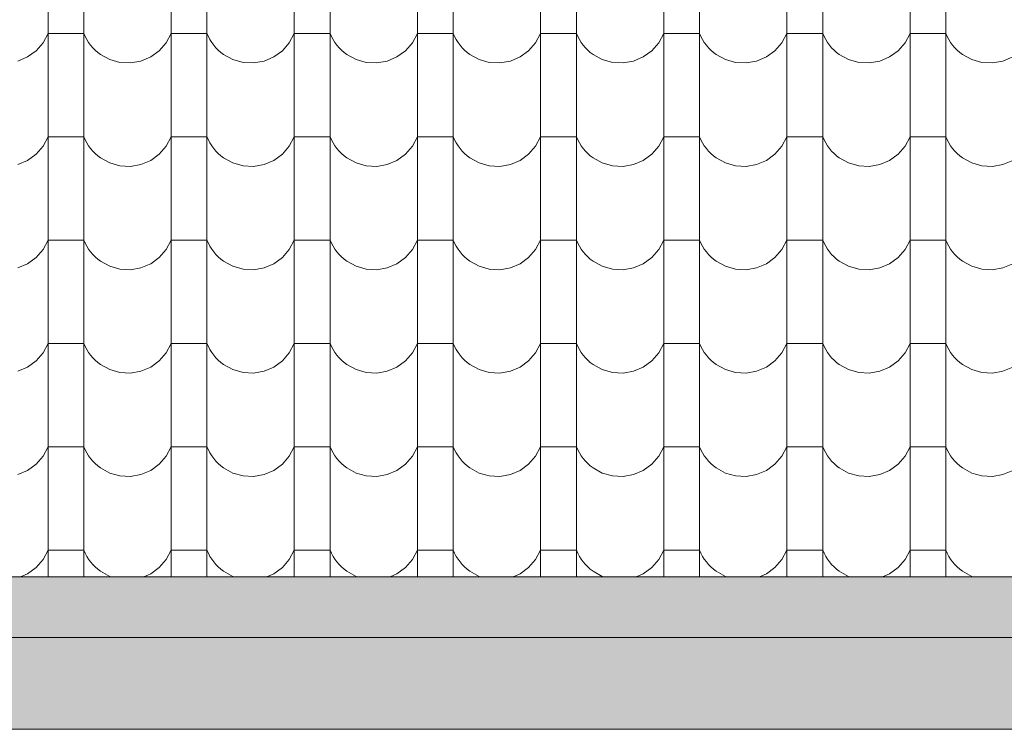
# Model space of a CAD drawing. Header units: millimetres. Extents: x -68772 to 137055, y -73300 to 19650.
# Tile 118 of 212: x 80357 to 82072, y -54217 to -52981. Entities that reach past the tile are written whole.
import ezdxf

# ---------------------------------------------------------------- set-up
doc = ezdxf.new("R2010")
doc.units = ezdxf.units.MM
doc.header["$MEASUREMENT"] = 0
for name, color, linetype, lineweight in [('Nowe_440-K Belki_Nr_pióra__1', 7, 'Continuous', 18), ('Nowe_810-G Ogólne_Nr_pióra__1', 7, 'Continuous', 18), ('Nowe_810-G Ogólne_Nr_pióra__26', 13, 'Continuous', 18)]:
    doc.layers.add(name, color=color, linetype=linetype, lineweight=lineweight)

# ---------------------------------------------------------------- blocks, each defined once
blk = doc.blocks.new('*X68')
at = {"layer": 'Nowe_810-G Ogólne_Nr_pióra__26', "color": 13, "linetype": 'Continuous', "lineweight": 18}
for p, q in [((80406.3, -52934.7), (80406.3, -53114.7)), ((80468.7, -52934.7), (80468.7, -53114.7)), ((80620.8, -52934.7), (80620.8, -53114.7)), ((80683.2, -52934.7), (80683.2, -53114.7)), ((80835.3, -52934.7), (80835.3, -53114.7)), ((80897.7, -52934.7), (80897.7, -53114.7)), ((81049.8, -52934.7), (81049.8, -53114.7)), ((81112.2, -52934.7), (81112.2, -53114.7)), ((81264.3, -52934.7), (81264.3, -53114.7)), ((81326.7, -52934.7), (81326.7, -53114.7)), ((81478.8, -52934.7), (81478.8, -53114.7)), ((81541.2, -52934.7), (81541.2, -53114.7)), ((81693.3, -52934.7), (81693.3, -53114.7)), ((81755.7, -52934.7), (81755.7, -53114.7)), ((81907.8, -52934.7), (81907.8, -53114.7)), ((81970.2, -52934.7), (81970.2, -53114.7)), ((80397.6, -53021.2), (80406.3, -53004.9)), ((80437.5, -53004.9), (80406.3, -53004.9)), ((80468.7, -53004.9), (80437.5, -53004.9)), ((80468.7, -53004.9), (80471.1, -53010.4)), ((80471.1, -53010.4), (80473.9, -53015.6)), ((80612.1, -53021.2), (80620.8, -53004.9)), ((80652, -53004.9), (80620.8, -53004.9)), ((80683.2, -53004.9), (80652, -53004.9)), ((80683.2, -53004.9), (80685.6, -53010.4)), ((80685.6, -53010.4), (80688.4, -53015.6)), ((80826.6, -53021.2), (80835.3, -53004.9)), ((80866.5, -53004.9), (80835.3, -53004.9)), ((80897.7, -53004.9), (80866.5, -53004.9)), ((80897.7, -53004.9), (80900.1, -53010.4)), ((80900.1, -53010.4), (80902.9, -53015.6)), ((81041.1, -53021.2), (81049.8, -53004.9)), ((81081, -53004.9), (81049.8, -53004.9)), ((81112.2, -53004.9), (81081, -53004.9)), ((81112.2, -53004.9), (81114.6, -53010.4)), ((81114.6, -53010.4), (81117.4, -53015.6)), ((81255.6, -53021.2), (81264.3, -53004.9)), ((81295.5, -53004.9), (81264.3, -53004.9)), ((81326.7, -53004.9), (81295.5, -53004.9)), ((81326.7, -53004.9), (81329.1, -53010.4)), ((81329.1, -53010.4), (81331.9, -53015.6)), ((81470.1, -53021.2), (81478.8, -53004.9)), ((81510, -53004.9), (81478.8, -53004.9)), ((81541.2, -53004.9), (81510, -53004.9)), ((81541.2, -53004.9), (81543.6, -53010.4)), ((81543.6, -53010.4), (81546.4, -53015.6)), ((81684.6, -53021.2), (81693.3, -53004.9)), ((81724.5, -53004.9), (81693.3, -53004.9)), ((81755.7, -53004.9), (81724.5, -53004.9)), ((81755.7, -53004.9), (81758.1, -53010.4)), ((81758.1, -53010.4), (81760.9, -53015.6)), ((81899.1, -53021.2), (81907.8, -53004.9)), ((81939, -53004.9), (81907.8, -53004.9)), ((81970.2, -53004.9), (81939, -53004.9)), ((81970.2, -53004.9), (81972.6, -53010.4)), ((81972.6, -53010.4), (81975.4, -53015.6)), ((80385.5, -53035.2), (80397.6, -53021.2)), ((80473.9, -53015.6), (80477, -53020.6)), ((80477, -53020.6), (80480.5, -53025.4)), ((80480.5, -53025.4), (80484.3, -53029.9)), ((80484.3, -53029.9), (80488.4, -53034.2)), ((80600, -53035.2), (80612.1, -53021.2)), ((80688.4, -53015.6), (80691.5, -53020.6)), ((80691.5, -53020.6), (80695, -53025.4)), ((80695, -53025.4), (80698.8, -53029.9)), ((80698.8, -53029.9), (80702.9, -53034.2)), ((80814.5, -53035.2), (80826.6, -53021.2)), ((80902.9, -53015.6), (80906, -53020.6)), ((80906, -53020.6), (80909.5, -53025.4)), ((80909.5, -53025.4), (80913.3, -53029.9)), ((80913.3, -53029.9), (80917.4, -53034.2)), ((81029, -53035.2), (81041.1, -53021.2)), ((81117.4, -53015.6), (81120.5, -53020.6)), ((81120.5, -53020.6), (81124, -53025.4)), ((81124, -53025.4), (81127.8, -53029.9)), ((81127.8, -53029.9), (81131.9, -53034.2)), ((81243.5, -53035.2), (81255.6, -53021.2)), ((81331.9, -53015.6), (81335, -53020.6)), ((81335, -53020.6), (81338.5, -53025.4)), ((81338.5, -53025.4), (81342.3, -53029.9)), ((81342.3, -53029.9), (81346.4, -53034.2)), ((81458, -53035.2), (81470.1, -53021.2)), ((81546.4, -53015.6), (81549.5, -53020.6)), ((81549.5, -53020.6), (81553, -53025.4)), ((81553, -53025.4), (81556.8, -53029.9)), ((81556.8, -53029.9), (81560.9, -53034.2)), ((81672.5, -53035.2), (81684.6, -53021.2)), ((81760.9, -53015.6), (81764, -53020.6)), ((81764, -53020.6), (81767.5, -53025.4)), ((81767.5, -53025.4), (81771.3, -53029.9)), ((81771.3, -53029.9), (81775.4, -53034.2)), ((81887, -53035.2), (81899.1, -53021.2)), ((81975.4, -53015.6), (81978.5, -53020.6)), ((81978.5, -53020.6), (81982, -53025.4)), ((81982, -53025.4), (81985.8, -53029.9)), ((81985.8, -53029.9), (81989.9, -53034.2)), ((80353.6, -53053.3), (80370.6, -53046)), ((80370.6, -53046), (80385.5, -53035.2)), ((80488.4, -53034.2), (80492.9, -53038.1)), ((80492.9, -53038.1), (80497.6, -53041.7)), ((80497.6, -53041.7), (80513.8, -53050.6)), ((80568.1, -53053.3), (80585.1, -53046)), ((80585.1, -53046), (80600, -53035.2)), ((80702.9, -53034.2), (80707.4, -53038.1)), ((80707.4, -53038.1), (80712.1, -53041.7)), ((80712.1, -53041.7), (80728.3, -53050.6)), ((80782.6, -53053.3), (80799.6, -53046)), ((80799.6, -53046), (80814.5, -53035.2)), ((80917.4, -53034.2), (80921.9, -53038.1)), ((80921.9, -53038.1), (80926.6, -53041.7)), ((80926.6, -53041.7), (80942.8, -53050.6)), ((80997.1, -53053.3), (81014.1, -53046)), ((81014.1, -53046), (81029, -53035.2)), ((81131.9, -53034.2), (81136.4, -53038.1)), ((81136.4, -53038.1), (81141.1, -53041.7)), ((81141.1, -53041.7), (81157.3, -53050.6)), ((81211.6, -53053.3), (81228.6, -53046)), ((81228.6, -53046), (81243.5, -53035.2)), ((81346.4, -53034.2), (81350.9, -53038.1)), ((81350.9, -53038.1), (81355.6, -53041.7)), ((81355.6, -53041.7), (81371.8, -53050.6)), ((81426.1, -53053.3), (81443.1, -53046)), ((81443.1, -53046), (81458, -53035.2)), ((81560.9, -53034.2), (81565.4, -53038.1)), ((81565.4, -53038.1), (81570.1, -53041.7)), ((81570.1, -53041.7), (81586.3, -53050.6)), ((81640.6, -53053.3), (81657.6, -53046)), ((81657.6, -53046), (81672.5, -53035.2)), ((81775.4, -53034.2), (81779.9, -53038.1)), ((81779.9, -53038.1), (81784.6, -53041.7)), ((81784.6, -53041.7), (81800.8, -53050.6)), ((81855.1, -53053.3), (81872.1, -53046)), ((81872.1, -53046), (81887, -53035.2)), ((81989.9, -53034.2), (81994.4, -53038.1)), ((81994.4, -53038.1), (81999.1, -53041.7)), ((81999.1, -53041.7), (82015.3, -53050.6)), ((82069.6, -53053.3), (82086.6, -53046)), ((80513.8, -53050.6), (80531.5, -53055.6)), ((80531.5, -53055.6), (80549.9, -53056.5)), ((80549.9, -53056.5), (80568.1, -53053.3)), ((80728.3, -53050.6), (80746, -53055.6)), ((80746, -53055.6), (80764.4, -53056.5)), ((80764.4, -53056.5), (80782.6, -53053.3)), ((80942.8, -53050.6), (80960.5, -53055.6)), ((80960.5, -53055.6), (80978.9, -53056.5)), ((80978.9, -53056.5), (80997.1, -53053.3)), ((81157.3, -53050.6), (81175, -53055.6)), ((81175, -53055.6), (81193.4, -53056.5)), ((81193.4, -53056.5), (81211.6, -53053.3)), ((81371.8, -53050.6), (81389.5, -53055.6)), ((81389.5, -53055.6), (81407.9, -53056.5)), ((81407.9, -53056.5), (81426.1, -53053.3)), ((81586.3, -53050.6), (81604, -53055.6)), ((81604, -53055.6), (81622.4, -53056.5)), ((81622.4, -53056.5), (81640.6, -53053.3)), ((81800.8, -53050.6), (81818.5, -53055.6)), ((81818.5, -53055.6), (81836.9, -53056.5)), ((81836.9, -53056.5), (81855.1, -53053.3)), ((82015.3, -53050.6), (82033, -53055.6)), ((82033, -53055.6), (82051.4, -53056.5)), ((82051.4, -53056.5), (82069.6, -53053.3)), ((80406.3, -53114.7), (80406.3, -53294.8)), ((80468.7, -53114.7), (80468.7, -53294.8)), ((80620.8, -53114.7), (80620.8, -53294.8)), ((80683.2, -53114.7), (80683.2, -53294.8)), ((80835.3, -53114.7), (80835.3, -53294.8)), ((80897.7, -53114.7), (80897.7, -53294.8)), ((81049.8, -53114.7), (81049.8, -53294.8)), ((81112.2, -53114.7), (81112.2, -53294.8)), ((81264.3, -53114.7), (81264.3, -53294.8)), ((81326.7, -53114.7), (81326.7, -53294.8)), ((81478.8, -53114.7), (81478.8, -53294.8)), ((81541.2, -53114.7), (81541.2, -53294.8)), ((81693.3, -53114.7), (81693.3, -53294.8)), ((81755.7, -53114.7), (81755.7, -53294.8)), ((81907.8, -53114.7), (81907.8, -53294.8)), ((81970.2, -53114.7), (81970.2, -53294.8)), ((80385.5, -53215.2), (80397.6, -53201.3)), ((80397.6, -53201.3), (80406.3, -53185)), ((80437.5, -53185), (80406.3, -53185)), ((80468.7, -53185), (80437.5, -53185)), ((80468.7, -53185), (80471.1, -53190.4)), ((80471.1, -53190.4), (80473.9, -53195.7)), ((80473.9, -53195.7), (80477, -53200.7)), ((80477, -53200.7), (80480.5, -53205.5)), ((80600, -53215.2), (80612.1, -53201.3)), ((80612.1, -53201.3), (80620.8, -53185)), ((80652, -53185), (80620.8, -53185)), ((80683.2, -53185), (80652, -53185)), ((80683.2, -53185), (80685.6, -53190.4)), ((80685.6, -53190.4), (80688.4, -53195.7)), ((80688.4, -53195.7), (80691.5, -53200.7)), ((80691.5, -53200.7), (80695, -53205.5)), ((80814.5, -53215.2), (80826.6, -53201.3)), ((80826.6, -53201.3), (80835.3, -53185)), ((80866.5, -53185), (80835.3, -53185)), ((80897.7, -53185), (80866.5, -53185)), ((80897.7, -53185), (80900.1, -53190.4)), ((80900.1, -53190.4), (80902.9, -53195.7)), ((80902.9, -53195.7), (80906, -53200.7)), ((80906, -53200.7), (80909.5, -53205.5)), ((81029, -53215.2), (81041.1, -53201.3)), ((81041.1, -53201.3), (81049.8, -53185)), ((81081, -53185), (81049.8, -53185)), ((81112.2, -53185), (81081, -53185)), ((81112.2, -53185), (81114.6, -53190.4)), ((81114.6, -53190.4), (81117.4, -53195.7)), ((81117.4, -53195.7), (81120.5, -53200.7)), ((81120.5, -53200.7), (81124, -53205.5)), ((81243.5, -53215.2), (81255.6, -53201.3)), ((81255.6, -53201.3), (81264.3, -53185)), ((81295.5, -53185), (81264.3, -53185)), ((81326.7, -53185), (81295.5, -53185)), ((81326.7, -53185), (81329.1, -53190.4)), ((81329.1, -53190.4), (81331.9, -53195.7)), ((81331.9, -53195.7), (81335, -53200.7)), ((81335, -53200.7), (81338.5, -53205.5)), ((81458, -53215.2), (81470.1, -53201.3)), ((81470.1, -53201.3), (81478.8, -53185)), ((81510, -53185), (81478.8, -53185)), ((81541.2, -53185), (81510, -53185)), ((81541.2, -53185), (81543.6, -53190.4)), ((81543.6, -53190.4), (81546.4, -53195.7)), ((81546.4, -53195.7), (81549.5, -53200.7)), ((81549.5, -53200.7), (81553, -53205.5)), ((81672.5, -53215.2), (81684.6, -53201.3)), ((81684.6, -53201.3), (81693.3, -53185)), ((81724.5, -53185), (81693.3, -53185)), ((81755.7, -53185), (81724.5, -53185)), ((81755.7, -53185), (81758.1, -53190.4)), ((81758.1, -53190.4), (81760.9, -53195.7)), ((81760.9, -53195.7), (81764, -53200.7)), ((81764, -53200.7), (81767.5, -53205.5)), ((81887, -53215.2), (81899.1, -53201.3)), ((81899.1, -53201.3), (81907.8, -53185)), ((81939, -53185), (81907.8, -53185)), ((81970.2, -53185), (81939, -53185)), ((81970.2, -53185), (81972.6, -53190.4)), ((81972.6, -53190.4), (81975.4, -53195.7)), ((81975.4, -53195.7), (81978.5, -53200.7)), ((81978.5, -53200.7), (81982, -53205.5)), ((80370.6, -53226.1), (80385.5, -53215.2)), ((80480.5, -53205.5), (80484.3, -53210)), ((80484.3, -53210), (80488.4, -53214.2)), ((80488.4, -53214.2), (80492.9, -53218.1)), ((80492.9, -53218.1), (80497.6, -53221.7)), ((80585.1, -53226.1), (80600, -53215.2)), ((80695, -53205.5), (80698.8, -53210)), ((80698.8, -53210), (80702.9, -53214.2)), ((80702.9, -53214.2), (80707.4, -53218.1)), ((80707.4, -53218.1), (80712.1, -53221.7)), ((80799.6, -53226.1), (80814.5, -53215.2)), ((80909.5, -53205.5), (80913.3, -53210)), ((80913.3, -53210), (80917.4, -53214.2)), ((80917.4, -53214.2), (80921.9, -53218.1)), ((80921.9, -53218.1), (80926.6, -53221.7)), ((81014.1, -53226.1), (81029, -53215.2)), ((81124, -53205.5), (81127.8, -53210)), ((81127.8, -53210), (81131.9, -53214.2)), ((81131.9, -53214.2), (81136.4, -53218.1)), ((81136.4, -53218.1), (81141.1, -53221.7)), ((81228.6, -53226.1), (81243.5, -53215.2)), ((81338.5, -53205.5), (81342.3, -53210)), ((81342.3, -53210), (81346.4, -53214.2)), ((81346.4, -53214.2), (81350.9, -53218.1)), ((81350.9, -53218.1), (81355.6, -53221.7)), ((81443.1, -53226.1), (81458, -53215.2)), ((81553, -53205.5), (81556.8, -53210)), ((81556.8, -53210), (81560.9, -53214.2)), ((81560.9, -53214.2), (81565.4, -53218.1)), ((81565.4, -53218.1), (81570.1, -53221.7)), ((81657.6, -53226.1), (81672.5, -53215.2)), ((81767.5, -53205.5), (81771.3, -53210)), ((81771.3, -53210), (81775.4, -53214.2)), ((81775.4, -53214.2), (81779.9, -53218.1)), ((81779.9, -53218.1), (81784.6, -53221.7)), ((81872.1, -53226.1), (81887, -53215.2)), ((81982, -53205.5), (81985.8, -53210)), ((81985.8, -53210), (81989.9, -53214.2)), ((81989.9, -53214.2), (81994.4, -53218.1)), ((81994.4, -53218.1), (81999.1, -53221.7)), ((80353.6, -53233.3), (80370.6, -53226.1)), ((80497.6, -53221.7), (80513.8, -53230.6)), ((80513.8, -53230.6), (80531.5, -53235.6)), ((80531.5, -53235.6), (80549.9, -53236.6)), ((80549.9, -53236.6), (80568.1, -53233.3)), ((80568.1, -53233.3), (80585.1, -53226.1)), ((80712.1, -53221.7), (80728.3, -53230.6)), ((80728.3, -53230.6), (80746, -53235.6)), ((80746, -53235.6), (80764.4, -53236.6)), ((80764.4, -53236.6), (80782.6, -53233.3)), ((80782.6, -53233.3), (80799.6, -53226.1)), ((80926.6, -53221.7), (80942.8, -53230.6)), ((80942.8, -53230.6), (80960.5, -53235.6)), ((80960.5, -53235.6), (80978.9, -53236.6)), ((80978.9, -53236.6), (80997.1, -53233.3)), ((80997.1, -53233.3), (81014.1, -53226.1)), ((81141.1, -53221.7), (81157.3, -53230.6)), ((81157.3, -53230.6), (81175, -53235.6)), ((81175, -53235.6), (81193.4, -53236.6)), ((81193.4, -53236.6), (81211.6, -53233.3)), ((81211.6, -53233.3), (81228.6, -53226.1)), ((81355.6, -53221.7), (81371.8, -53230.6)), ((81371.8, -53230.6), (81389.5, -53235.6)), ((81389.5, -53235.6), (81407.9, -53236.6)), ((81407.9, -53236.6), (81426.1, -53233.3)), ((81426.1, -53233.3), (81443.1, -53226.1)), ((81570.1, -53221.7), (81586.3, -53230.6)), ((81586.3, -53230.6), (81604, -53235.6)), ((81604, -53235.6), (81622.4, -53236.6)), ((81622.4, -53236.6), (81640.6, -53233.3)), ((81640.6, -53233.3), (81657.6, -53226.1)), ((81784.6, -53221.7), (81800.8, -53230.6)), ((81800.8, -53230.6), (81818.5, -53235.6)), ((81818.5, -53235.6), (81836.9, -53236.6)), ((81836.9, -53236.6), (81855.1, -53233.3)), ((81855.1, -53233.3), (81872.1, -53226.1)), ((81999.1, -53221.7), (82015.3, -53230.6)), ((82015.3, -53230.6), (82033, -53235.6)), ((82033, -53235.6), (82051.4, -53236.6)), ((82051.4, -53236.6), (82069.6, -53233.3)), ((82069.6, -53233.3), (82086.6, -53226.1)), ((80406.3, -53294.8), (80406.3, -53474.8)), ((80468.7, -53294.8), (80468.7, -53474.8)), ((80620.8, -53294.8), (80620.8, -53474.8)), ((80683.2, -53294.8), (80683.2, -53474.8)), ((80835.3, -53294.8), (80835.3, -53474.8)), ((80897.7, -53294.8), (80897.7, -53474.8)), ((81049.8, -53294.8), (81049.8, -53474.8)), ((81112.2, -53294.8), (81112.2, -53474.8)), ((81264.3, -53294.8), (81264.3, -53474.8)), ((81326.7, -53294.8), (81326.7, -53474.8)), ((81478.8, -53294.8), (81478.8, -53474.8)), ((81541.2, -53294.8), (81541.2, -53474.8)), ((81693.3, -53294.8), (81693.3, -53474.8)), ((81755.7, -53294.8), (81755.7, -53474.8)), ((81907.8, -53294.8), (81907.8, -53474.8)), ((81970.2, -53294.8), (81970.2, -53474.8)), ((80397.6, -53381.3), (80406.3, -53365)), ((80437.5, -53365), (80406.3, -53365)), ((80468.7, -53365), (80437.5, -53365)), ((80468.7, -53365), (80471.1, -53370.5)), ((80471.1, -53370.5), (80473.9, -53375.7)), ((80612.1, -53381.3), (80620.8, -53365)), ((80652, -53365), (80620.8, -53365)), ((80683.2, -53365), (80652, -53365)), ((80683.2, -53365), (80685.6, -53370.5)), ((80685.6, -53370.5), (80688.4, -53375.7)), ((80826.6, -53381.3), (80835.3, -53365)), ((80866.5, -53365), (80835.3, -53365)), ((80897.7, -53365), (80866.5, -53365)), ((80897.7, -53365), (80900.1, -53370.5)), ((80900.1, -53370.5), (80902.9, -53375.7)), ((81041.1, -53381.3), (81049.8, -53365)), ((81081, -53365), (81049.8, -53365)), ((81112.2, -53365), (81081, -53365)), ((81112.2, -53365), (81114.6, -53370.5)), ((81114.6, -53370.5), (81117.4, -53375.7)), ((81255.6, -53381.3), (81264.3, -53365)), ((81295.5, -53365), (81264.3, -53365)), ((81326.7, -53365), (81295.5, -53365)), ((81326.7, -53365), (81329.1, -53370.5)), ((81329.1, -53370.5), (81331.9, -53375.7)), ((81470.1, -53381.3), (81478.8, -53365)), ((81510, -53365), (81478.8, -53365)), ((81541.2, -53365), (81510, -53365)), ((81541.2, -53365), (81543.6, -53370.5)), ((81543.6, -53370.5), (81546.4, -53375.7)), ((81684.6, -53381.3), (81693.3, -53365)), ((81724.5, -53365), (81693.3, -53365)), ((81755.7, -53365), (81724.5, -53365)), ((81755.7, -53365), (81758.1, -53370.5)), ((81758.1, -53370.5), (81760.9, -53375.7)), ((81899.1, -53381.3), (81907.8, -53365)), ((81939, -53365), (81907.8, -53365)), ((81970.2, -53365), (81939, -53365)), ((81970.2, -53365), (81972.6, -53370.5)), ((81972.6, -53370.5), (81975.4, -53375.7)), ((80385.5, -53395.3), (80397.6, -53381.3)), ((80473.9, -53375.7), (80477, -53380.7)), ((80477, -53380.7), (80480.5, -53385.5)), ((80480.5, -53385.5), (80484.3, -53390)), ((80484.3, -53390), (80488.4, -53394.3)), ((80600, -53395.3), (80612.1, -53381.3)), ((80688.4, -53375.7), (80691.5, -53380.7)), ((80691.5, -53380.7), (80695, -53385.5)), ((80695, -53385.5), (80698.8, -53390)), ((80698.8, -53390), (80702.9, -53394.3)), ((80814.5, -53395.3), (80826.6, -53381.3)), ((80902.9, -53375.7), (80906, -53380.7)), ((80906, -53380.7), (80909.5, -53385.5)), ((80909.5, -53385.5), (80913.3, -53390)), ((80913.3, -53390), (80917.4, -53394.3)), ((81029, -53395.3), (81041.1, -53381.3)), ((81117.4, -53375.7), (81120.5, -53380.7)), ((81120.5, -53380.7), (81124, -53385.5)), ((81124, -53385.5), (81127.8, -53390)), ((81127.8, -53390), (81131.9, -53394.3)), ((81243.5, -53395.3), (81255.6, -53381.3)), ((81331.9, -53375.7), (81335, -53380.7)), ((81335, -53380.7), (81338.5, -53385.5)), ((81338.5, -53385.5), (81342.3, -53390)), ((81342.3, -53390), (81346.4, -53394.3)), ((81458, -53395.3), (81470.1, -53381.3)), ((81546.4, -53375.7), (81549.5, -53380.7)), ((81549.5, -53380.7), (81553, -53385.5)), ((81553, -53385.5), (81556.8, -53390)), ((81556.8, -53390), (81560.9, -53394.3)), ((81672.5, -53395.3), (81684.6, -53381.3)), ((81760.9, -53375.7), (81764, -53380.7)), ((81764, -53380.7), (81767.5, -53385.5)), ((81767.5, -53385.5), (81771.3, -53390)), ((81771.3, -53390), (81775.4, -53394.3)), ((81887, -53395.3), (81899.1, -53381.3)), ((81975.4, -53375.7), (81978.5, -53380.7)), ((81978.5, -53380.7), (81982, -53385.5)), ((81982, -53385.5), (81985.8, -53390)), ((81985.8, -53390), (81989.9, -53394.3)), ((80353.6, -53413.4), (80370.6, -53406.1)), ((80370.6, -53406.1), (80385.5, -53395.3)), ((80488.4, -53394.3), (80492.9, -53398.2)), ((80492.9, -53398.2), (80497.6, -53401.8)), ((80497.6, -53401.8), (80513.8, -53410.7)), ((80568.1, -53413.4), (80585.1, -53406.1)), ((80585.1, -53406.1), (80600, -53395.3)), ((80702.9, -53394.3), (80707.4, -53398.2)), ((80707.4, -53398.2), (80712.1, -53401.8)), ((80712.1, -53401.8), (80728.3, -53410.7)), ((80782.6, -53413.4), (80799.6, -53406.1)), ((80799.6, -53406.1), (80814.5, -53395.3)), ((80917.4, -53394.3), (80921.9, -53398.2)), ((80921.9, -53398.2), (80926.6, -53401.8)), ((80926.6, -53401.8), (80942.8, -53410.7)), ((80997.1, -53413.4), (81014.1, -53406.1)), ((81014.1, -53406.1), (81029, -53395.3)), ((81131.9, -53394.3), (81136.4, -53398.2)), ((81136.4, -53398.2), (81141.1, -53401.8)), ((81141.1, -53401.8), (81157.3, -53410.7)), ((81211.6, -53413.4), (81228.6, -53406.1)), ((81228.6, -53406.1), (81243.5, -53395.3)), ((81346.4, -53394.3), (81350.9, -53398.2)), ((81350.9, -53398.2), (81355.6, -53401.8)), ((81355.6, -53401.8), (81371.8, -53410.7)), ((81426.1, -53413.4), (81443.1, -53406.1)), ((81443.1, -53406.1), (81458, -53395.3)), ((81560.9, -53394.3), (81565.4, -53398.2)), ((81565.4, -53398.2), (81570.1, -53401.8)), ((81570.1, -53401.8), (81586.3, -53410.7)), ((81640.6, -53413.4), (81657.6, -53406.1)), ((81657.6, -53406.1), (81672.5, -53395.3)), ((81775.4, -53394.3), (81779.9, -53398.2)), ((81779.9, -53398.2), (81784.6, -53401.8)), ((81784.6, -53401.8), (81800.8, -53410.7)), ((81855.1, -53413.4), (81872.1, -53406.1)), ((81872.1, -53406.1), (81887, -53395.3)), ((81989.9, -53394.3), (81994.4, -53398.2)), ((81994.4, -53398.2), (81999.1, -53401.8)), ((81999.1, -53401.8), (82015.3, -53410.7)), ((82069.6, -53413.4), (82086.6, -53406.1)), ((80513.8, -53410.7), (80531.5, -53415.7)), ((80531.5, -53415.7), (80549.9, -53416.6)), ((80549.9, -53416.6), (80568.1, -53413.4)), ((80728.3, -53410.7), (80746, -53415.7)), ((80746, -53415.7), (80764.4, -53416.6)), ((80764.4, -53416.6), (80782.6, -53413.4)), ((80942.8, -53410.7), (80960.5, -53415.7)), ((80960.5, -53415.7), (80978.9, -53416.6)), ((80978.9, -53416.6), (80997.1, -53413.4)), ((81157.3, -53410.7), (81175, -53415.7)), ((81175, -53415.7), (81193.4, -53416.6)), ((81193.4, -53416.6), (81211.6, -53413.4)), ((81371.8, -53410.7), (81389.5, -53415.7)), ((81389.5, -53415.7), (81407.9, -53416.6)), ((81407.9, -53416.6), (81426.1, -53413.4)), ((81586.3, -53410.7), (81604, -53415.7)), ((81604, -53415.7), (81622.4, -53416.6)), ((81622.4, -53416.6), (81640.6, -53413.4)), ((81800.8, -53410.7), (81818.5, -53415.7)), ((81818.5, -53415.7), (81836.9, -53416.6)), ((81836.9, -53416.6), (81855.1, -53413.4)), ((82015.3, -53410.7), (82033, -53415.7)), ((82033, -53415.7), (82051.4, -53416.6)), ((82051.4, -53416.6), (82069.6, -53413.4)), ((80406.3, -53474.8), (80406.3, -53654.9)), ((80468.7, -53474.8), (80468.7, -53654.9)), ((80620.8, -53474.8), (80620.8, -53654.9)), ((80683.2, -53474.8), (80683.2, -53654.9)), ((80835.3, -53474.8), (80835.3, -53654.9)), ((80897.7, -53474.8), (80897.7, -53654.9)), ((81049.8, -53474.8), (81049.8, -53654.9)), ((81112.2, -53474.8), (81112.2, -53654.9)), ((81264.3, -53474.8), (81264.3, -53654.9)), ((81326.7, -53474.8), (81326.7, -53654.9)), ((81478.8, -53474.8), (81478.8, -53654.9)), ((81541.2, -53474.8), (81541.2, -53654.9)), ((81693.3, -53474.8), (81693.3, -53654.9)), ((81755.7, -53474.8), (81755.7, -53654.9)), ((81907.8, -53474.8), (81907.8, -53654.9)), ((81970.2, -53474.8), (81970.2, -53654.9)), ((80385.5, -53575.3), (80397.6, -53561.4)), ((80397.6, -53561.4), (80406.3, -53545.1)), ((80437.5, -53545.1), (80406.3, -53545.1)), ((80468.7, -53545.1), (80437.5, -53545.1)), ((80468.7, -53545.1), (80471.1, -53550.5)), ((80471.1, -53550.5), (80473.9, -53555.8)), ((80473.9, -53555.8), (80477, -53560.8)), ((80477, -53560.8), (80480.5, -53565.6)), ((80600, -53575.3), (80612.1, -53561.4)), ((80612.1, -53561.4), (80620.8, -53545.1)), ((80652, -53545.1), (80620.8, -53545.1)), ((80683.2, -53545.1), (80652, -53545.1)), ((80683.2, -53545.1), (80685.6, -53550.5)), ((80685.6, -53550.5), (80688.4, -53555.8)), ((80688.4, -53555.8), (80691.5, -53560.8)), ((80691.5, -53560.8), (80695, -53565.6)), ((80814.5, -53575.3), (80826.6, -53561.4)), ((80826.6, -53561.4), (80835.3, -53545.1)), ((80866.5, -53545.1), (80835.3, -53545.1)), ((80897.7, -53545.1), (80866.5, -53545.1)), ((80897.7, -53545.1), (80900.1, -53550.5)), ((80900.1, -53550.5), (80902.9, -53555.8)), ((80902.9, -53555.8), (80906, -53560.8)), ((80906, -53560.8), (80909.5, -53565.6)), ((81029, -53575.3), (81041.1, -53561.4)), ((81041.1, -53561.4), (81049.8, -53545.1)), ((81081, -53545.1), (81049.8, -53545.1)), ((81112.2, -53545.1), (81081, -53545.1)), ((81112.2, -53545.1), (81114.6, -53550.5)), ((81114.6, -53550.5), (81117.4, -53555.8)), ((81117.4, -53555.8), (81120.5, -53560.8)), ((81120.5, -53560.8), (81124, -53565.6)), ((81243.5, -53575.3), (81255.6, -53561.4)), ((81255.6, -53561.4), (81264.3, -53545.1)), ((81295.5, -53545.1), (81264.3, -53545.1)), ((81326.7, -53545.1), (81295.5, -53545.1)), ((81326.7, -53545.1), (81329.1, -53550.5)), ((81329.1, -53550.5), (81331.9, -53555.8)), ((81331.9, -53555.8), (81335, -53560.8)), ((81335, -53560.8), (81338.5, -53565.6)), ((81458, -53575.3), (81470.1, -53561.4)), ((81470.1, -53561.4), (81478.8, -53545.1)), ((81510, -53545.1), (81478.8, -53545.1)), ((81541.2, -53545.1), (81510, -53545.1)), ((81541.2, -53545.1), (81543.6, -53550.5)), ((81543.6, -53550.5), (81546.4, -53555.8)), ((81546.4, -53555.8), (81549.5, -53560.8)), ((81549.5, -53560.8), (81553, -53565.6)), ((81672.5, -53575.3), (81684.6, -53561.4)), ((81684.6, -53561.4), (81693.3, -53545.1)), ((81724.5, -53545.1), (81693.3, -53545.1)), ((81755.7, -53545.1), (81724.5, -53545.1)), ((81755.7, -53545.1), (81758.1, -53550.5)), ((81758.1, -53550.5), (81760.9, -53555.8)), ((81760.9, -53555.8), (81764, -53560.8)), ((81764, -53560.8), (81767.5, -53565.6)), ((81887, -53575.3), (81899.1, -53561.4)), ((81899.1, -53561.4), (81907.8, -53545.1)), ((81939, -53545.1), (81907.8, -53545.1)), ((81970.2, -53545.1), (81939, -53545.1)), ((81970.2, -53545.1), (81972.6, -53550.5)), ((81972.6, -53550.5), (81975.4, -53555.8)), ((81975.4, -53555.8), (81978.5, -53560.8)), ((81978.5, -53560.8), (81982, -53565.6)), ((80370.6, -53586.2), (80385.5, -53575.3)), ((80480.5, -53565.6), (80484.3, -53570.1)), ((80484.3, -53570.1), (80488.4, -53574.3)), ((80488.4, -53574.3), (80492.9, -53578.2)), ((80492.9, -53578.2), (80497.6, -53581.8)), ((80585.1, -53586.2), (80600, -53575.3)), ((80695, -53565.6), (80698.8, -53570.1)), ((80698.8, -53570.1), (80702.9, -53574.3)), ((80702.9, -53574.3), (80707.4, -53578.2)), ((80707.4, -53578.2), (80712.1, -53581.8)), ((80799.6, -53586.2), (80814.5, -53575.3)), ((80909.5, -53565.6), (80913.3, -53570.1)), ((80913.3, -53570.1), (80917.4, -53574.3)), ((80917.4, -53574.3), (80921.9, -53578.2)), ((80921.9, -53578.2), (80926.6, -53581.8)), ((81014.1, -53586.2), (81029, -53575.3)), ((81124, -53565.6), (81127.8, -53570.1)), ((81127.8, -53570.1), (81131.9, -53574.3)), ((81131.9, -53574.3), (81136.4, -53578.2)), ((81136.4, -53578.2), (81141.1, -53581.8)), ((81228.6, -53586.2), (81243.5, -53575.3)), ((81338.5, -53565.6), (81342.3, -53570.1)), ((81342.3, -53570.1), (81346.4, -53574.3)), ((81346.4, -53574.3), (81350.9, -53578.2)), ((81350.9, -53578.2), (81355.6, -53581.8)), ((81443.1, -53586.2), (81458, -53575.3)), ((81553, -53565.6), (81556.8, -53570.1)), ((81556.8, -53570.1), (81560.9, -53574.3)), ((81560.9, -53574.3), (81565.4, -53578.2)), ((81565.4, -53578.2), (81570.1, -53581.8)), ((81657.6, -53586.2), (81672.5, -53575.3)), ((81767.5, -53565.6), (81771.3, -53570.1)), ((81771.3, -53570.1), (81775.4, -53574.3)), ((81775.4, -53574.3), (81779.9, -53578.2)), ((81779.9, -53578.2), (81784.6, -53581.8)), ((81872.1, -53586.2), (81887, -53575.3)), ((81982, -53565.6), (81985.8, -53570.1)), ((81985.8, -53570.1), (81989.9, -53574.3)), ((81989.9, -53574.3), (81994.4, -53578.2)), ((81994.4, -53578.2), (81999.1, -53581.8)), ((80353.6, -53593.4), (80370.6, -53586.2)), ((80497.6, -53581.8), (80513.8, -53590.7)), ((80513.8, -53590.7), (80531.5, -53595.7)), ((80531.5, -53595.7), (80549.9, -53596.7)), ((80549.9, -53596.7), (80568.1, -53593.4)), ((80568.1, -53593.4), (80585.1, -53586.2)), ((80712.1, -53581.8), (80728.3, -53590.7)), ((80728.3, -53590.7), (80746, -53595.7)), ((80746, -53595.7), (80764.4, -53596.7)), ((80764.4, -53596.7), (80782.6, -53593.4)), ((80782.6, -53593.4), (80799.6, -53586.2)), ((80926.6, -53581.8), (80942.8, -53590.7)), ((80942.8, -53590.7), (80960.5, -53595.7)), ((80960.5, -53595.7), (80978.9, -53596.7)), ((80978.9, -53596.7), (80997.1, -53593.4)), ((80997.1, -53593.4), (81014.1, -53586.2)), ((81141.1, -53581.8), (81157.3, -53590.7)), ((81157.3, -53590.7), (81175, -53595.7)), ((81175, -53595.7), (81193.4, -53596.7)), ((81193.4, -53596.7), (81211.6, -53593.4)), ((81211.6, -53593.4), (81228.6, -53586.2)), ((81355.6, -53581.8), (81371.8, -53590.7)), ((81371.8, -53590.7), (81389.5, -53595.7)), ((81389.5, -53595.7), (81407.9, -53596.7)), ((81407.9, -53596.7), (81426.1, -53593.4)), ((81426.1, -53593.4), (81443.1, -53586.2)), ((81570.1, -53581.8), (81586.3, -53590.7)), ((81586.3, -53590.7), (81604, -53595.7)), ((81604, -53595.7), (81622.4, -53596.7)), ((81622.4, -53596.7), (81640.6, -53593.4)), ((81640.6, -53593.4), (81657.6, -53586.2)), ((81784.6, -53581.8), (81800.8, -53590.7)), ((81800.8, -53590.7), (81818.5, -53595.7)), ((81818.5, -53595.7), (81836.9, -53596.7)), ((81836.9, -53596.7), (81855.1, -53593.4)), ((81855.1, -53593.4), (81872.1, -53586.2)), ((81999.1, -53581.8), (82015.3, -53590.7)), ((82015.3, -53590.7), (82033, -53595.7)), ((82033, -53595.7), (82051.4, -53596.7)), ((82051.4, -53596.7), (82069.6, -53593.4)), ((82069.6, -53593.4), (82086.6, -53586.2)), ((80406.3, -53654.9), (80406.3, -53834.9)), ((80468.7, -53654.9), (80468.7, -53834.9)), ((80620.8, -53654.9), (80620.8, -53834.9)), ((80683.2, -53654.9), (80683.2, -53834.9)), ((80835.3, -53654.9), (80835.3, -53834.9)), ((80897.7, -53654.9), (80897.7, -53834.9)), ((81049.8, -53654.9), (81049.8, -53834.9)), ((81112.2, -53654.9), (81112.2, -53834.9)), ((81264.3, -53654.9), (81264.3, -53834.9)), ((81326.7, -53654.9), (81326.7, -53834.9)), ((81478.8, -53654.9), (81478.8, -53834.9)), ((81541.2, -53654.9), (81541.2, -53834.9)), ((81693.3, -53654.9), (81693.3, -53834.9)), ((81755.7, -53654.9), (81755.7, -53834.9)), ((81907.8, -53654.9), (81907.8, -53834.9)), ((81970.2, -53654.9), (81970.2, -53834.9)), ((80397.6, -53741.4), (80406.3, -53725.1)), ((80437.5, -53725.1), (80406.3, -53725.1)), ((80468.7, -53725.1), (80437.5, -53725.1)), ((80468.7, -53725.1), (80471.1, -53730.6)), ((80471.1, -53730.6), (80473.9, -53735.8)), ((80612.1, -53741.4), (80620.8, -53725.1)), ((80652, -53725.1), (80620.8, -53725.1)), ((80683.2, -53725.1), (80652, -53725.1)), ((80683.2, -53725.1), (80685.6, -53730.6)), ((80685.6, -53730.6), (80688.4, -53735.8)), ((80826.6, -53741.4), (80835.3, -53725.1)), ((80866.5, -53725.1), (80835.3, -53725.1)), ((80897.7, -53725.1), (80866.5, -53725.1)), ((80897.7, -53725.1), (80900.1, -53730.6)), ((80900.1, -53730.6), (80902.9, -53735.8)), ((81041.1, -53741.4), (81049.8, -53725.1)), ((81081, -53725.1), (81049.8, -53725.1)), ((81112.2, -53725.1), (81081, -53725.1)), ((81112.2, -53725.1), (81114.6, -53730.6)), ((81114.6, -53730.6), (81117.4, -53735.8)), ((81255.6, -53741.4), (81264.3, -53725.1)), ((81295.5, -53725.1), (81264.3, -53725.1)), ((81326.7, -53725.1), (81295.5, -53725.1)), ((81326.7, -53725.1), (81329.1, -53730.6)), ((81329.1, -53730.6), (81331.9, -53735.8)), ((81470.1, -53741.4), (81478.8, -53725.1)), ((81510, -53725.1), (81478.8, -53725.1)), ((81541.2, -53725.1), (81510, -53725.1)), ((81541.2, -53725.1), (81543.6, -53730.6)), ((81543.6, -53730.6), (81546.4, -53735.8)), ((81684.6, -53741.4), (81693.3, -53725.1)), ((81724.5, -53725.1), (81693.3, -53725.1)), ((81755.7, -53725.1), (81724.5, -53725.1)), ((81755.7, -53725.1), (81758.1, -53730.6)), ((81758.1, -53730.6), (81760.9, -53735.8)), ((81899.1, -53741.4), (81907.8, -53725.1)), ((81939, -53725.1), (81907.8, -53725.1)), ((81970.2, -53725.1), (81939, -53725.1)), ((81970.2, -53725.1), (81972.6, -53730.6)), ((81972.6, -53730.6), (81975.4, -53735.8)), ((80385.5, -53755.4), (80397.6, -53741.4)), ((80473.9, -53735.8), (80477, -53740.8)), ((80477, -53740.8), (80480.5, -53745.6)), ((80480.5, -53745.6), (80484.3, -53750.1)), ((80484.3, -53750.1), (80488.4, -53754.4)), ((80600, -53755.4), (80612.1, -53741.4)), ((80688.4, -53735.8), (80691.5, -53740.8)), ((80691.5, -53740.8), (80695, -53745.6)), ((80695, -53745.6), (80698.8, -53750.1)), ((80698.8, -53750.1), (80702.9, -53754.4)), ((80814.5, -53755.4), (80826.6, -53741.4)), ((80902.9, -53735.8), (80906, -53740.8)), ((80906, -53740.8), (80909.5, -53745.6)), ((80909.5, -53745.6), (80913.3, -53750.1)), ((80913.3, -53750.1), (80917.4, -53754.4)), ((81029, -53755.4), (81041.1, -53741.4)), ((81117.4, -53735.8), (81120.5, -53740.8)), ((81120.5, -53740.8), (81124, -53745.6)), ((81124, -53745.6), (81127.8, -53750.1)), ((81127.8, -53750.1), (81131.9, -53754.4)), ((81243.5, -53755.4), (81255.6, -53741.4)), ((81331.9, -53735.8), (81335, -53740.8)), ((81335, -53740.8), (81338.5, -53745.6)), ((81338.5, -53745.6), (81342.3, -53750.1)), ((81342.3, -53750.1), (81346.4, -53754.4)), ((81458, -53755.4), (81470.1, -53741.4)), ((81546.4, -53735.8), (81549.5, -53740.8)), ((81549.5, -53740.8), (81553, -53745.6)), ((81553, -53745.6), (81556.8, -53750.1)), ((81556.8, -53750.1), (81560.9, -53754.4)), ((81672.5, -53755.4), (81684.6, -53741.4)), ((81760.9, -53735.8), (81764, -53740.8)), ((81764, -53740.8), (81767.5, -53745.6)), ((81767.5, -53745.6), (81771.3, -53750.1)), ((81771.3, -53750.1), (81775.4, -53754.4)), ((81887, -53755.4), (81899.1, -53741.4)), ((81975.4, -53735.8), (81978.5, -53740.8)), ((81978.5, -53740.8), (81982, -53745.6)), ((81982, -53745.6), (81985.8, -53750.1)), ((81985.8, -53750.1), (81989.9, -53754.4)), ((80353.6, -53773.5), (80370.6, -53766.2)), ((80370.6, -53766.2), (80385.5, -53755.4)), ((80488.4, -53754.4), (80492.9, -53758.3)), ((80492.9, -53758.3), (80497.6, -53761.9)), ((80497.6, -53761.9), (80513.8, -53770.8)), ((80568.1, -53773.5), (80585.1, -53766.2)), ((80585.1, -53766.2), (80600, -53755.4)), ((80702.9, -53754.4), (80707.4, -53758.3)), ((80707.4, -53758.3), (80712.1, -53761.9)), ((80712.1, -53761.9), (80728.3, -53770.8)), ((80782.6, -53773.5), (80799.6, -53766.2)), ((80799.6, -53766.2), (80814.5, -53755.4)), ((80917.4, -53754.4), (80921.9, -53758.3)), ((80921.9, -53758.3), (80926.6, -53761.9)), ((80926.6, -53761.9), (80942.8, -53770.8)), ((80997.1, -53773.5), (81014.1, -53766.2)), ((81014.1, -53766.2), (81029, -53755.4)), ((81131.9, -53754.4), (81136.4, -53758.3)), ((81136.4, -53758.3), (81141.1, -53761.9)), ((81141.1, -53761.9), (81157.3, -53770.8)), ((81211.6, -53773.5), (81228.6, -53766.2)), ((81228.6, -53766.2), (81243.5, -53755.4)), ((81346.4, -53754.4), (81350.9, -53758.3)), ((81350.9, -53758.3), (81355.6, -53761.9)), ((81355.6, -53761.9), (81371.8, -53770.8)), ((81426.1, -53773.5), (81443.1, -53766.2)), ((81443.1, -53766.2), (81458, -53755.4)), ((81560.9, -53754.4), (81565.4, -53758.3)), ((81565.4, -53758.3), (81570.1, -53761.9)), ((81570.1, -53761.9), (81586.3, -53770.8)), ((81640.6, -53773.5), (81657.6, -53766.2)), ((81657.6, -53766.2), (81672.5, -53755.4)), ((81775.4, -53754.4), (81779.9, -53758.3)), ((81779.9, -53758.3), (81784.6, -53761.9)), ((81784.6, -53761.9), (81800.8, -53770.8)), ((81855.1, -53773.5), (81872.1, -53766.2)), ((81872.1, -53766.2), (81887, -53755.4)), ((81989.9, -53754.4), (81994.4, -53758.3)), ((81994.4, -53758.3), (81999.1, -53761.9)), ((81999.1, -53761.9), (82015.3, -53770.8)), ((82069.6, -53773.5), (82086.6, -53766.2)), ((80513.8, -53770.8), (80531.5, -53775.8)), ((80531.5, -53775.8), (80549.9, -53776.7)), ((80549.9, -53776.7), (80568.1, -53773.5)), ((80728.3, -53770.8), (80746, -53775.8)), ((80746, -53775.8), (80764.4, -53776.7)), ((80764.4, -53776.7), (80782.6, -53773.5)), ((80942.8, -53770.8), (80960.5, -53775.8)), ((80960.5, -53775.8), (80978.9, -53776.7)), ((80978.9, -53776.7), (80997.1, -53773.5)), ((81157.3, -53770.8), (81175, -53775.8)), ((81175, -53775.8), (81193.4, -53776.7)), ((81193.4, -53776.7), (81211.6, -53773.5)), ((81371.8, -53770.8), (81389.5, -53775.8)), ((81389.5, -53775.8), (81407.9, -53776.7)), ((81407.9, -53776.7), (81426.1, -53773.5)), ((81586.3, -53770.8), (81604, -53775.8)), ((81604, -53775.8), (81622.4, -53776.7)), ((81622.4, -53776.7), (81640.6, -53773.5)), ((81800.8, -53770.8), (81818.5, -53775.8)), ((81818.5, -53775.8), (81836.9, -53776.7)), ((81836.9, -53776.7), (81855.1, -53773.5)), ((82015.3, -53770.8), (82033, -53775.8)), ((82033, -53775.8), (82051.4, -53776.7)), ((82051.4, -53776.7), (82069.6, -53773.5)), ((80406.3, -53834.9), (80406.3, -53951.5)), ((80468.7, -53834.9), (80468.7, -53951.5)), ((80620.8, -53834.9), (80620.8, -53951.5)), ((80683.2, -53834.9), (80683.2, -53951.5)), ((80835.3, -53834.9), (80835.3, -53951.5)), ((80897.7, -53834.9), (80897.7, -53951.5)), ((81049.8, -53834.9), (81049.8, -53951.5)), ((81112.2, -53834.9), (81112.2, -53951.5)), ((81264.3, -53834.9), (81264.3, -53951.5)), ((81326.7, -53834.9), (81326.7, -53951.5)), ((81478.8, -53834.9), (81478.8, -53951.5)), ((81541.2, -53834.9), (81541.2, -53951.5)), ((81693.3, -53834.9), (81693.3, -53951.5)), ((81755.7, -53834.9), (81755.7, -53951.5)), ((81907.8, -53834.9), (81907.8, -53951.5)), ((81970.2, -53834.9), (81970.2, -53951.5)), ((80397.6, -53921.5), (80406.3, -53905.2)), ((80437.5, -53905.2), (80406.3, -53905.2)), ((80468.7, -53905.2), (80437.5, -53905.2)), ((80468.7, -53905.2), (80471.1, -53910.6)), ((80612.1, -53921.5), (80620.8, -53905.2)), ((80652, -53905.2), (80620.8, -53905.2)), ((80683.2, -53905.2), (80652, -53905.2)), ((80683.2, -53905.2), (80685.6, -53910.6)), ((80826.6, -53921.5), (80835.3, -53905.2)), ((80866.5, -53905.2), (80835.3, -53905.2)), ((80897.7, -53905.2), (80866.5, -53905.2)), ((80897.7, -53905.2), (80900.1, -53910.6)), ((81041.1, -53921.5), (81049.8, -53905.2)), ((81081, -53905.2), (81049.8, -53905.2)), ((81112.2, -53905.2), (81081, -53905.2)), ((81112.2, -53905.2), (81114.6, -53910.6)), ((81255.6, -53921.5), (81264.3, -53905.2)), ((81295.5, -53905.2), (81264.3, -53905.2)), ((81326.7, -53905.2), (81295.5, -53905.2)), ((81326.7, -53905.2), (81329.1, -53910.6)), ((81470.1, -53921.5), (81478.8, -53905.2)), ((81510, -53905.2), (81478.8, -53905.2)), ((81541.2, -53905.2), (81510, -53905.2)), ((81541.2, -53905.2), (81543.6, -53910.6)), ((81684.6, -53921.5), (81693.3, -53905.2)), ((81724.5, -53905.2), (81693.3, -53905.2)), ((81755.7, -53905.2), (81724.5, -53905.2)), ((81755.7, -53905.2), (81758.1, -53910.6)), ((81899.1, -53921.5), (81907.8, -53905.2)), ((81939, -53905.2), (81907.8, -53905.2)), ((81970.2, -53905.2), (81939, -53905.2)), ((81970.2, -53905.2), (81972.6, -53910.6)), ((80385.5, -53935.4), (80397.6, -53921.5)), ((80471.1, -53910.6), (80473.9, -53915.9)), ((80473.9, -53915.9), (80477, -53920.9)), ((80477, -53920.9), (80480.5, -53925.7)), ((80600, -53935.4), (80612.1, -53921.5)), ((80685.6, -53910.6), (80688.4, -53915.9)), ((80688.4, -53915.9), (80691.5, -53920.9)), ((80691.5, -53920.9), (80695, -53925.7)), ((80814.5, -53935.4), (80826.6, -53921.5)), ((80900.1, -53910.6), (80902.9, -53915.9)), ((80902.9, -53915.9), (80906, -53920.9)), ((80906, -53920.9), (80909.5, -53925.7)), ((81029, -53935.4), (81041.1, -53921.5)), ((81114.6, -53910.6), (81117.4, -53915.9)), ((81117.4, -53915.9), (81120.5, -53920.9)), ((81120.5, -53920.9), (81124, -53925.7)), ((81243.5, -53935.4), (81255.6, -53921.5)), ((81329.1, -53910.6), (81331.9, -53915.9)), ((81331.9, -53915.9), (81335, -53920.9)), ((81335, -53920.9), (81338.5, -53925.7)), ((81458, -53935.4), (81470.1, -53921.5)), ((81543.6, -53910.6), (81546.4, -53915.9)), ((81546.4, -53915.9), (81549.5, -53920.9)), ((81549.5, -53920.9), (81553, -53925.7)), ((81672.5, -53935.4), (81684.6, -53921.5)), ((81758.1, -53910.6), (81760.9, -53915.9)), ((81760.9, -53915.9), (81764, -53920.9)), ((81764, -53920.9), (81767.5, -53925.7)), ((81887, -53935.4), (81899.1, -53921.5)), ((81972.6, -53910.6), (81975.4, -53915.9)), ((81975.4, -53915.9), (81978.5, -53920.9)), ((81978.5, -53920.9), (81982, -53925.7)), ((80370.6, -53946.3), (80385.5, -53935.4)), ((80480.5, -53925.7), (80484.3, -53930.2)), ((80484.3, -53930.2), (80488.4, -53934.4)), ((80488.4, -53934.4), (80492.9, -53938.3)), ((80492.9, -53938.3), (80497.6, -53941.9)), ((80585.1, -53946.3), (80600, -53935.4)), ((80695, -53925.7), (80698.8, -53930.2)), ((80698.8, -53930.2), (80702.9, -53934.4)), ((80702.9, -53934.4), (80707.4, -53938.3)), ((80707.4, -53938.3), (80712.1, -53941.9)), ((80799.6, -53946.3), (80814.5, -53935.4)), ((80909.5, -53925.7), (80913.3, -53930.2)), ((80913.3, -53930.2), (80917.4, -53934.4)), ((80917.4, -53934.4), (80921.9, -53938.3)), ((80921.9, -53938.3), (80926.6, -53941.9)), ((81014.1, -53946.3), (81029, -53935.4)), ((81124, -53925.7), (81127.8, -53930.2)), ((81127.8, -53930.2), (81131.9, -53934.4)), ((81131.9, -53934.4), (81136.4, -53938.3)), ((81136.4, -53938.3), (81141.1, -53941.9)), ((81228.6, -53946.3), (81243.5, -53935.4)), ((81338.5, -53925.7), (81342.3, -53930.2)), ((81342.3, -53930.2), (81346.4, -53934.4)), ((81346.4, -53934.4), (81350.9, -53938.3)), ((81350.9, -53938.3), (81355.6, -53941.9)), ((81443.1, -53946.3), (81458, -53935.4)), ((81553, -53925.7), (81556.8, -53930.2)), ((81556.8, -53930.2), (81560.9, -53934.4)), ((81560.9, -53934.4), (81565.4, -53938.3)), ((81565.4, -53938.3), (81570.1, -53941.9)), ((81657.6, -53946.3), (81672.5, -53935.4)), ((81767.5, -53925.7), (81771.3, -53930.2)), ((81771.3, -53930.2), (81775.4, -53934.4)), ((81775.4, -53934.4), (81779.9, -53938.3)), ((81779.9, -53938.3), (81784.6, -53941.9)), ((81872.1, -53946.3), (81887, -53935.4)), ((81982, -53925.7), (81985.8, -53930.2)), ((81985.8, -53930.2), (81989.9, -53934.4)), ((81989.9, -53934.4), (81994.4, -53938.3)), ((81994.4, -53938.3), (81999.1, -53941.9)), ((80358.5, -53951.5), (80370.6, -53946.3)), ((80497.6, -53941.9), (80513.8, -53950.8)), ((80513.8, -53950.8), (80516, -53951.5)), ((80573, -53951.5), (80585.1, -53946.3)), ((80712.1, -53941.9), (80728.3, -53950.8)), ((80728.3, -53950.8), (80730.5, -53951.5)), ((80787.5, -53951.5), (80799.6, -53946.3)), ((80926.6, -53941.9), (80942.8, -53950.8)), ((80942.8, -53950.8), (80945, -53951.5)), ((81002, -53951.5), (81014.1, -53946.3)), ((81141.1, -53941.9), (81157.3, -53950.8)), ((81157.3, -53950.8), (81159.5, -53951.5)), ((81216.5, -53951.5), (81228.6, -53946.3)), ((81355.6, -53941.9), (81371.8, -53950.8)), ((81371.8, -53950.8), (81374, -53951.5)), ((81431, -53951.5), (81443.1, -53946.3)), ((81570.1, -53941.9), (81586.3, -53950.8)), ((81586.3, -53950.8), (81588.5, -53951.5)), ((81645.5, -53951.5), (81657.6, -53946.3)), ((81784.6, -53941.9), (81800.8, -53950.8)), ((81800.8, -53950.8), (81803, -53951.5)), ((81860, -53951.5), (81872.1, -53946.3)), ((81999.1, -53941.9), (82015.3, -53950.8)), ((82015.3, -53950.8), (82017.5, -53951.5))]:
    blk.add_line(p, q, dxfattribs=at)
blk = doc.blocks.new('Wypełnienie_12', base_point=(0, 2000))
at = {"layer": 'Nowe_810-G Ogólne_Nr_pióra__1', "color": 7, "linetype": 'Continuous', "lineweight": 18}
blk.add_line((90349.9, -53951.5), (76942.9, -53951.5), dxfattribs=at)
at = {"layer": 'Nowe_810-G Ogólne_Nr_pióra__26', "color": 13, "linetype": 'Continuous', "lineweight": 18}
blk.add_blockref('*X68', (0, 0), dxfattribs=at)

msp = doc.modelspace()

# ---------------------------------------------------------------- hatches: boundary and pattern name
at = {"layer": 'Nowe_810-G Ogólne_Nr_pióra__26', "linetype": 'Continuous', "lineweight": 18}
for points in [[(76942.9, -53951.5), (90351.2, -53951.5), (90351.2, -54057.4), (76942.9, -54057.4)], [(64119.1, -54057.4), (68131.1, -54057.4), (68213.9, -54115.4), (68363.9, -54084.9), (68370.2, -54057.3), (68562.5, -54057.4), (68568.4, -54084.9), (68714.8, -54114.7), (68797.2, -54057.4), (90278.7, -54057.4), (90278.7, -54217.2), (64119.1, -54217.2)]]:
    msp.add_hatch(color=13, dxfattribs=at).paths.add_polyline_path(points)

# ---------------------------------------------------------------- linework, layer by layer
at = {"layer": 'Nowe_440-K Belki_Nr_pióra__1', "color": 7, "linetype": 'Continuous', "lineweight": 18}
msp.add_line((76931.1, -53951.5), (90351.2, -53951.5), dxfattribs=at)
at = {"layer": 'Nowe_810-G Ogólne_Nr_pióra__1', "color": 7, "linetype": 'Continuous', "lineweight": 18, "flags": 128}
for points in [[(76942.9, -53951.5), (90351.2, -53951.5), (90351.2, -54057.4), (76942.9, -54057.4)], [(64119.1, -54057.4), (68131.1, -54057.4), (68213.9, -54115.4), (68363.9, -54084.9), (68370.2, -54057.3), (68562.5, -54057.4), (68568.4, -54084.9), (68714.8, -54114.7), (68797.2, -54057.4), (90278.7, -54057.4), (90278.7, -54217.2), (64119.1, -54217.2)]]:
    msp.add_lwpolyline(points, close=True, dxfattribs=at)

# ---------------------------------------------------------------- block references
at = {"layer": 'Nowe_810-G Ogólne_Nr_pióra__26', "color": 13, "linetype": 'Continuous', "lineweight": 18}
msp.add_blockref('Wypełnienie_12', (0, 2000), dxfattribs=at)

doc.saveas('drawing.dxf')
